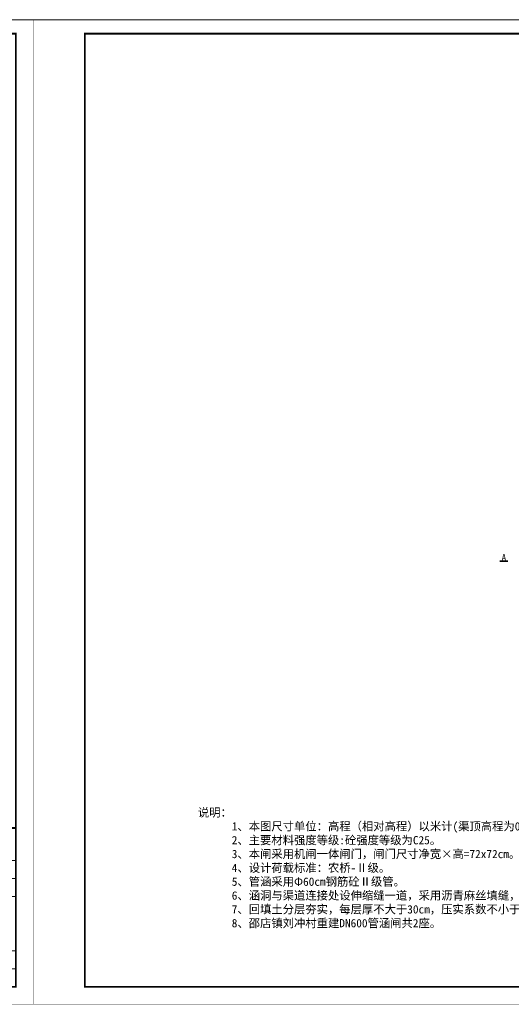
# Model space of a CAD drawing. Extents: x 36231 to 595326, y 3059 to 3871788.
# Tile 85 of 143: x 585419 to 585567, y 3866156 to 3866452. Entities that reach past the tile are written whole.
import ezdxf

# ---------------------------------------------------------------- set-up
doc = ezdxf.new("R2010")
doc.units = 0
for name, color, linetype, lineweight in [('0.13文字', 3, 'CONTINUOUS', 13), ('图框１', 5, 'CONTINUOUS', 60), ('文字', 7, 'CONTINUOUS', 15), ('文字层', 7, 'CONTINUOUS', 15), ('粗线', 7, 'CONTINUOUS', 35), ('细线', 7, 'CONTINUOUS', 15)]:
    doc.layers.add(name, color=color, linetype=linetype, lineweight=lineweight)
doc.styles.add('-仿宋_GB2312', font='仿宋_GB2312_0.ttf')

# ---------------------------------------------------------------- blocks, each defined once
blk = doc.blocks.new('eesz')
at = {"layer": '图框１', "color": 7, "const_width": 0.467}
blk.add_lwpolyline([(25244.5, -497.6), (25244.5, -1980.6), (27344.5, -1980.6), (27344.5, -497.6)], close=True, dxfattribs=at)
blk.add_lwpolyline([(25244.5, -497.6), (25244.5, -1980.6), (27344.5, -1980.6), (27344.5, -497.6)], close=True, dxfattribs=at)
at = {"layer": '图框１', "color": 5, "const_width": 0.467}
blk.add_lwpolyline([(25244.5, -497.6), (25244.5, -1980.6), (27344.5, -1980.6), (27344.5, -497.6)], close=True, dxfattribs=at)
at = {"layer": '图框１', "color": 7}
blk.add_lwpolyline([(25322.3, -518.3, 3.11, 3.11, 0), (27318.5, -518.3, 2.59, 2.59, 0), (27318.5, -1954.6, 2.59, 2.59, 0), (25322.3, -1954.6, 2.59, 2.59, 0)], format="xyseb", close=True, dxfattribs=at)
blk.add_lwpolyline([(25322.3, -518.3, 3.11, 3.11, 0), (27318.5, -518.3, 2.59, 2.59, 0), (27318.5, -1954.6, 2.59, 2.59, 0), (25322.3, -1954.6, 2.59, 2.59, 0)], format="xyseb", close=True, dxfattribs=at)
at = {"layer": '图框１', "color": 5}
blk.add_lwpolyline([(25322.3, -518.3, 3.11, 3.11, 0), (27318.5, -518.3, 2.59, 2.59, 0), (27318.5, -1954.6, 2.59, 2.59, 0), (25322.3, -1954.6, 2.59, 2.59, 0)], format="xyseb", close=True, dxfattribs=at)
at = {"layer": '细线', "color": 7}
for p, q in [((26850.3, -1715.1), (27318.5, -1715.1)), ((26850.3, -1764.1), (27318.5, -1764.1)), ((26910.2, -1764.1), (26910.2, -1927.4)), ((27008.2, -1764.1), (27008.2, -1927.4)), ((27046.3, -1764.1), (27046.3, -1954.6)), ((27204.2, -1764.1), (27204.2, -1818.5)), ((26850.3, -1791.3), (27046.3, -1791.3)), ((27204.2, -1791.3), (27318.5, -1791.3)), ((26850.3, -1818.5), (27318.5, -1818.5)), ((26850.3, -1845.7), (27046.3, -1845.7)), ((26654.3, -1864.8), (26654.3, -1954.6)), ((26752.3, -1864.8), (26752.3, -1954.6)), ((26556.3, -1873), (26850.3, -1873)), ((26850.3, -1873), (27046.3, -1873)), ((26556.3, -1894.7), (26850.3, -1894.7)), ((26850.3, -1900.2), (27318.5, -1900.2)), ((27106.2, -1900.2), (27106.2, -1954.6)), ((27182.4, -1900.2), (27182.4, -1927.4)), ((27242.3, -1900.2), (27242.3, -1927.4)), ((26556.3, -1913.8), (26850.3, -1913.8)), ((26850.3, -1927.4), (27318.5, -1927.4)), ((26556.3, -1932.9), (26850.3, -1932.9))]:
    blk.add_line(p, q, dxfattribs=at)
at = {"layer": '细线', "color": 7, "const_width": 2.72}
for points in [[(27318.5, -1715.1), (26850.3, -1715.1), (26850.3, -1954.6)], [(26556.3, -1864.8), (26556.3, -1954.6)]]:
    blk.add_lwpolyline(points, dxfattribs=at)
at = {"layer": '文字', "color": 7, "line_spacing_factor": 0.5, "style": '-仿宋_GB2312'}
for s, insert, char_height, width, attachment_point in [('{\\fSimSun|b0|i0|c134|p2;\\T1.2;\\C256;四川万鼎轩建筑设计有限公司}', (27084.4, -1739.6), 21.778, 468.222, 5), ('{\\W0.8;批 准}', (26880.3, -1777.7), 13.611, 59.889, 5), ('{\\W0.8;招 标  设 计}', (27261.3, -1777.7), 13.611, 114.153, 5), ('{\\W0.8;核 定}', (26880.3, -1804.9), 13.611, 59.889, 5), ('{\\W0.8;土 建  部 分}', (27261.7, -1804.9), 13.611, 114.902, 5), ('{\\W0.8;审 查}', (26880.3, -1832.1), 13.611, 59.889, 5), ('{\\W0.8;校 核}', (26880.3, -1859.4), 13.611, 59.889, 5), ('{\\W0.8;设 计}', (26880.3, -1886.6), 13.611, 59.889, 5), ('{\\W0.8;制 图}', (26880.3, -1913.8), 13.611, 59.889, 5), ('{\\W0.8;比 例}', (27076.3, -1913.8), 13.611, 59.889, 5), ('见图', (27144.3, -1913.8), 13.61, 76.222, 5), ('{\\W0.8;日 期}', (27196.2, -1904.4), 13.611, 54.508, 1), ('2019.12', (27280.4, -1913.8), 13.61, 76.222, 5), ('{\\W0.7; 会签单位}', (26605.3, -1943.7), 10.889, 98, 5), ('{\\W0.7;会签者}', (26703.3, -1943.7), 10.889, 98, 5), ('{\\W0.7;日期}', (26801.3, -1943.7), 10.89, 98, 5), ('{\\W0.85;设计证书编号：A251033227}', (26948.3, -1941), 13.611, 196, 5), ('{\\W0.8;图 号}', (27060.1, -1931.7), 13.611, 54.508, 1)]:
    blk.add_mtext(s, dxfattribs=dict(at, insert=insert, char_height=char_height, width=width, attachment_point=attachment_point))
at = {"layer": '文字', "color": 7, "insert": (27125.3, -1791.3), "char_height": 5, "width": 157.889, "attachment_point": 5, "style": '-仿宋_GB2312'}
blk.add_mtext('新沂市2019年度农业水价综合改革计量设施配套\\P和农田水利工程维修养护项目\\P（2019年第二批省级以上水利发展资金和2018年\\P第二批省级以上水利发展资金剩余资金）', dxfattribs=at)

msp = doc.modelspace()

# ---------------------------------------------------------------- linework, layer by layer
at = {"layer": '0.13文字', "lineweight": 13}
msp.add_line((590756.67, 3866452.18), (583564.28, 3866452.18), dxfattribs=at)
at = {"layer": '粗线', "color": 7}
msp.add_line((585563.15, 3866289.06), (585565.59, 3866289.06), dxfattribs=at)

# ---------------------------------------------------------------- block references
at = {"layer": '文字层', "xscale": 0.1999999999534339, "yscale": 0.2000000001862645, "zscale": 0.2}
for p in [(579953.71, 3866551.7), (580373.71, 3866551.7)]:
    msp.add_blockref('eesz', p, dxfattribs=at)

# ---------------------------------------------------------------- texts
at = {"layer": '文字', "color": 7, "attachment_point": 1, "style": '-仿宋_GB2312'}
for s, insert, char_height, width in [('A', (585563.71, 3866291.18), 2, 15.4731), ('\\A1;说明：\\P      1、本图尺寸单位：高程（相对高程）以米计(渠顶高程为0.00），其余均以厘米计；\\P      2、{\\C256;主要材料强度等级}:砼强度等级为C25。\\P      3、{\\A0;本闸采用机闸一体闸门，闸门尺寸净宽×高=72x72cm。}\\P     {\\A0; 4、设计荷载标准：农桥-Ⅱ级。}\\P      5、管涵采用Φ60cm钢筋砼Ⅱ级管。\\P{\\A0;      6、涵洞与渠道连接处设伸缩缝一道，采用沥青麻丝填缝，结构同渠道伸缩缝。\\P}      7、回填土分层夯实，每层厚不大于30cm，压实系数不小于0.93。\\P      8、邵店镇刘冲村重建DN600管涵闸共2座。\\P\\P\\P ', (585472.22, 3866214.58), 2.5, 208.3817)]:
    msp.add_mtext(s, dxfattribs=dict(at, insert=insert, char_height=char_height, width=width))

doc.saveas('drawing.dxf')
